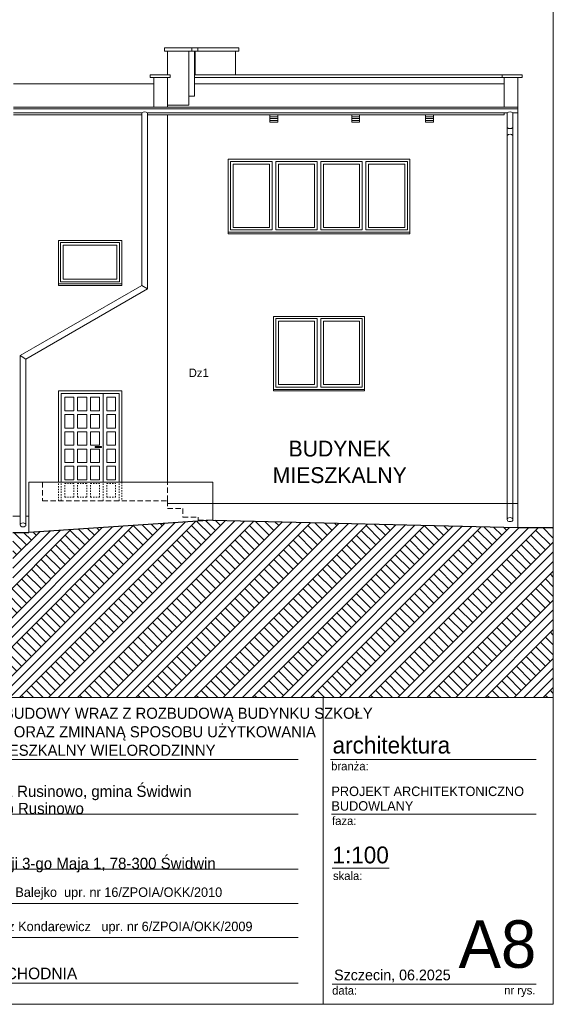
# Model space of a CAD drawing. Extents: x -366324 to -207045, y 68808 to 138616.
# Tile 83 of 170: x -285185 to -275071, y 69708 to 88364. Entities that reach past the tile are written whole.
import ezdxf

# ---------------------------------------------------------------- set-up
doc = ezdxf.new("R2010")
doc.units = 0
doc.header["$MEASUREMENT"] = 0
doc.linetypes.add('Hidden Line', pattern=[50, 25, -25])
doc.linetypes.add('Krawędzie ukryte', pattern=[150, 100, -50])
for name, color, linetype, lineweight in [('Arch opisy okien_Nr_Pióra__21', 7, 'Continuous', 9), ('ARCH TABELA_Nr_Pióra__1', 7, 'Continuous', 25), ('ARCH TABELA_Nr_Pióra__21', 7, 'Continuous', 9), ('ARCH TABELA_Nr_Pióra__7', 7, 'Continuous', 13), ('INWENT OPISY_Nr_Pióra__21', 7, 'Continuous', 9), ('INWENT TEREN_Nr_Pióra__1', 7, 'Continuous', 25)]:
    doc.layers.add(name, color=color, linetype=linetype, lineweight=lineweight)
for name, color, linetype, lineweight, true_color in [('Arch teren_Nr_Pióra__2', 7, 'Continuous', 13, 0x7f7f7f), ('INWENT DACH_Nr_Pióra__22', 7, 'Continuous', 9, 0x7f7f7f), ('INWENT RURY SPUSTOWE_Nr_Pióra__22', 7, 'Continuous', 9, 0x7f7f7f), ('INWENT. DRZWI_Nr_Pióra__22', 7, 'Continuous', 9, 0x7f7f7f), ('INWENT. OKNA_Nr_Pióra__22', 7, 'Continuous', 9, 0x7f7f7f), ('INWENT.ŚCIANY_Nr_Pióra__22', 7, 'Continuous', 9, 0x7f7f7f), ('Istniejące kominy_Nr_Pióra__22', 7, 'Continuous', 9, 0x7f7f7f)]:
    doc.layers.add(name, color=color, linetype=linetype, lineweight=lineweight, true_color=true_color)
doc.styles.add('GENERATED_STYLE_10', font='txt')
doc.styles.add('GENERATED_STYLE_3', font='txt')
doc.styles.add('GENERATED_STYLE_4', font='txt')
doc.styles.add('GENERATED_STYLE_8', font='txt')

msp = doc.modelspace()

# ---------------------------------------------------------------- hatches: boundary and pattern name
at = {"layer": 'Arch teren_Nr_Pióra__2', "linetype": 'Continuous'}
h = msp.add_hatch(dxfattribs=at)
h.set_pattern_fill('Earth', color=256, style=0, pattern_type=2)
h.set_pattern_definition([(45, (0, 0), (-275.77163, 275.77163), []), (45, (-91.9, 91.9), (-551.5433, 551.5433), []), (45, (-183.85, 183.85), (-551.5433, 551.5433), []), (135, (-275.77, 275.77), (91.92388, 91.92388), [390, -390])])
h.paths.add_polyline_path([(-289126.4, 78519.6), (-289126.4, 78459.6), (-289061.4, 78394.6), (-289061.4, 75519.6), (-285511.4, 75519.6), (-275071.4, 75519.6), (-275071.4, 78739.6), (-275741.4, 78739.6), (-281521.4, 78879.6), (-285011.4, 78649.6), (-285225.1, 78649.6), (-285311.4, 78649.6), (-285311.4, 77719.6), (-285511.4, 77719.6), (-285511.4, 78519.6), (-289061.4, 78519.6)], flags=0)

# ---------------------------------------------------------------- linework, layer by layer
at = {"layer": 'ARCH TABELA_Nr_Pióra__21', "linetype": 'Continuous'}
for p, q in [((-275071.4, 98158.4), (-275071.4, 69708.4)), ((-292571.4, 75519.6), (-275071.4, 75519.6)), ((-279433.1, 75519.6), (-279433.1, 69708.4)), ((-275071.4, 75519.6), (-275071.4, 69708.4)), ((-287605.6, 74349.6), (-279905.8, 74349.6)), ((-279293.8, 74349.6), (-275394.4, 74349.6)), ((-287605.6, 73309.6), (-279905.8, 73309.6)), ((-279276.3, 73309.6), (-275394.4, 73309.6)), ((-287605.6, 72269.6), (-279905.8, 72269.6)), ((-279264.5, 72286.9), (-278184.9, 72286.9)), ((-287605.6, 71621), (-279905.8, 71621)), ((-287594.9, 70972.4), (-279905.8, 70972.4)), ((-287605.6, 70108.4), (-279905.8, 70108.4)), ((-279264.5, 70090.8), (-276982.7, 70090.8)), ((-276982.7, 70090.8), (-275394.4, 70090.8)), ((-275071.4, 69708.4), (-315821.4, 69708.4)), ((-275071.4, 69708.4), (-287677.8, 69708.4))]:
    msp.add_line(p, q, dxfattribs=at)
at = {"layer": 'INWENT DACH_Nr_Pióra__22', "linetype": 'Continuous'}
for p, q in [((-282641.4, 87148.4), (-285301.4, 87148.4)), ((-276001.4, 87148.4), (-281871.4, 87148.4)), ((-275741.4, 86709.6), (-285301.4, 86709.6)), ((-275741.4, 86709.6), (-275741.4, 86674.6))]:
    msp.add_line(p, q, dxfattribs=at)
at = {"layer": 'INWENT RURY SPUSTOWE_Nr_Pióra__22', "linetype": 'Continuous'}
for p, q in [((-275741.4, 86674.6), (-285301.4, 86674.6)), ((-282871.4, 86599.6), (-285301.4, 86599.6)), ((-282871.4, 86599.6), (-282871.4, 83329.6)), ((-282761.4, 86599.6), (-282761.4, 83266.1)), ((-275946.4, 86599.6), (-282761.4, 86599.6)), ((-275946.4, 86599.6), (-275946.4, 86319.6)), ((-275836.4, 86599.6), (-275836.4, 86319.6)), ((-275741.4, 86599.6), (-275836.4, 86599.6)), ((-275741.4, 86599.6), (-275741.4, 86674.6)), ((-275946.4, 86319.6), (-275946.4, 78892)), ((-275836.4, 86319.6), (-275836.4, 78892)), ((-285176.4, 81998.8), (-282871.4, 83329.6)), ((-285066.4, 81935.3), (-282761.4, 83266.1)), ((-282871.4, 83329.6), (-282761.4, 83266.1)), ((-285176.4, 81998.8), (-285176.4, 78792)), ((-285066.4, 81935.3), (-285176.4, 81998.8)), ((-285066.4, 81935.3), (-285066.4, 78792))]:
    msp.add_line(p, q, dxfattribs=at)
for centre, start, end in [((-282816.4, 86533.9), 50.03379, 129.96621), ((-275891.4, 86533.9), 50.03379, 129.96621), ((-275891.4, 86385.2), 230.03379, 309.96621), ((-275891.4, 86107.1), 50.03379, 129.96621)]:
    msp.add_arc(centre, 85.6, start, end, dxfattribs=at)
for centre, major_axis in [((-275891.4, 78892), (55, 0)), ((-285121.4, 78792), (-55, 0))]:
    msp.add_ellipse(centre, major_axis=major_axis, ratio=0.6814486, dxfattribs=at)
at = {"layer": 'INWENT TEREN_Nr_Pióra__1', "linetype": 'Continuous'}
for p, q in [((-281521.4, 78879.6), (-285011.4, 78649.6)), ((-281521.4, 78879.6), (-275741.4, 78739.6)), ((-275741.4, 78739.6), (-275071.4, 78739.6)), ((-285311.4, 78649.6), (-285011.4, 78649.6))]:
    msp.add_line(p, q, dxfattribs=at)
at = {"layer": 'INWENT. DRZWI_Nr_Pióra__22', "linetype": 'Continuous'}
for p, q in [((-284401.4, 81279.6), (-283301.4, 81279.6)), ((-284401.4, 79599.6), (-284401.4, 81279.6)), ((-284331.4, 81209.6), (-284161.4, 81209.6)), ((-284331.4, 80952.9), (-284331.4, 81209.6)), ((-284161.4, 80952.9), (-284161.4, 81209.6)), ((-284091.4, 80952.9), (-284091.4, 81209.6)), ((-284091.4, 81209.6), (-283911.4, 81209.6)), ((-283911.4, 80952.9), (-283911.4, 81209.6)), ((-283841.4, 80952.9), (-283841.4, 81209.6)), ((-283841.4, 81209.6), (-283671.4, 81209.6)), ((-283671.4, 80952.9), (-283671.4, 81209.6)), ((-283601.4, 79599.6), (-283601.4, 81279.6)), ((-283531.4, 81209.6), (-283371.4, 81209.6)), ((-283531.4, 80952.9), (-283531.4, 81209.6)), ((-283371.4, 80952.9), (-283371.4, 81209.6)), ((-283301.4, 79599.6), (-283301.4, 81279.6)), ((-284331.4, 80952.9), (-284161.4, 80952.9)), ((-284331.4, 80882.9), (-284161.4, 80882.9)), ((-284331.4, 80626.2), (-284331.4, 80882.9)), ((-284161.4, 80626.2), (-284161.4, 80882.9)), ((-284091.4, 80952.9), (-283911.4, 80952.9)), ((-284091.4, 80882.9), (-283911.4, 80882.9)), ((-284091.4, 80626.2), (-284091.4, 80882.9)), ((-283911.4, 80626.2), (-283911.4, 80882.9)), ((-283841.4, 80952.9), (-283671.4, 80952.9)), ((-283841.4, 80882.9), (-283671.4, 80882.9)), ((-283841.4, 80626.2), (-283841.4, 80882.9)), ((-283671.4, 80626.2), (-283671.4, 80882.9)), ((-283531.4, 80952.9), (-283371.4, 80952.9)), ((-283531.4, 80882.9), (-283371.4, 80882.9)), ((-283531.4, 80626.2), (-283531.4, 80882.9)), ((-283371.4, 80626.2), (-283371.4, 80882.9)), ((-284331.4, 80626.2), (-284161.4, 80626.2)), ((-284091.4, 80626.2), (-283911.4, 80626.2)), ((-283841.4, 80626.2), (-283671.4, 80626.2)), ((-283531.4, 80626.2), (-283371.4, 80626.2)), ((-284331.4, 80556.2), (-284161.4, 80556.2)), ((-284331.4, 80299.6), (-284331.4, 80556.2)), ((-284161.4, 80299.6), (-284161.4, 80556.2)), ((-284091.4, 80556.2), (-283911.4, 80556.2)), ((-284091.4, 80299.6), (-284091.4, 80556.2)), ((-283911.4, 80299.6), (-283911.4, 80556.2)), ((-283841.4, 80556.2), (-283671.4, 80556.2)), ((-283841.4, 80299.6), (-283841.4, 80556.2)), ((-283671.4, 80299.6), (-283671.4, 80556.2)), ((-283531.4, 80556.2), (-283371.4, 80556.2)), ((-283531.4, 80299.6), (-283531.4, 80556.2)), ((-283371.4, 80299.6), (-283371.4, 80556.2)), ((-284331.4, 80299.6), (-284161.4, 80299.6)), ((-284331.4, 80229.6), (-284161.4, 80229.6)), ((-284331.4, 79972.9), (-284331.4, 80229.6)), ((-284161.4, 79972.9), (-284161.4, 80229.6)), ((-284091.4, 80299.6), (-283911.4, 80299.6)), ((-284091.4, 80229.6), (-283911.4, 80229.6)), ((-284091.4, 79972.9), (-284091.4, 80229.6)), ((-283911.4, 79972.9), (-283911.4, 80229.6)), ((-283841.4, 80299.6), (-283671.4, 80299.6)), ((-283841.4, 80229.6), (-283671.4, 80229.6)), ((-283841.4, 79972.9), (-283841.4, 80229.6)), ((-283751.4, 80259.6), (-283751.4, 80279.6)), ((-283751.4, 80279.6), (-283631.4, 80279.6)), ((-283631.4, 80259.6), (-283751.4, 80259.6)), ((-283671.4, 79972.9), (-283671.4, 80229.6)), ((-283631.4, 80279.6), (-283631.4, 80259.6)), ((-283531.4, 80299.6), (-283371.4, 80299.6)), ((-283531.4, 80229.6), (-283371.4, 80229.6)), ((-283531.4, 79972.9), (-283531.4, 80229.6)), ((-283371.4, 79972.9), (-283371.4, 80229.6)), ((-284331.4, 79972.9), (-284161.4, 79972.9)), ((-284331.4, 79902.9), (-284161.4, 79902.9)), ((-284331.4, 79646.2), (-284331.4, 79902.9)), ((-284161.4, 79646.2), (-284161.4, 79902.9)), ((-284091.4, 79972.9), (-283911.4, 79972.9)), ((-284091.4, 79902.9), (-283911.4, 79902.9)), ((-284091.4, 79646.2), (-284091.4, 79902.9)), ((-283911.4, 79646.2), (-283911.4, 79902.9)), ((-283841.4, 79972.9), (-283671.4, 79972.9)), ((-283841.4, 79902.9), (-283671.4, 79902.9)), ((-283841.4, 79646.2), (-283841.4, 79902.9)), ((-283671.4, 79646.2), (-283671.4, 79902.9)), ((-283531.4, 79972.9), (-283371.4, 79972.9)), ((-283531.4, 79902.9), (-283371.4, 79902.9)), ((-283531.4, 79646.2), (-283531.4, 79902.9)), ((-283371.4, 79646.2), (-283371.4, 79902.9)), ((-284331.4, 79646.2), (-284161.4, 79646.2)), ((-284091.4, 79646.2), (-283911.4, 79646.2)), ((-283841.4, 79646.2), (-283671.4, 79646.2)), ((-283531.4, 79646.2), (-283371.4, 79646.2))]:
    msp.add_line(p, q, dxfattribs=at)
at = {"layer": 'INWENT. DRZWI_Nr_Pióra__22', "linetype": 'Hidden Line'}
for p, q in [((-284401.4, 79249.6), (-284401.4, 79599.6)), ((-284331.4, 79576.2), (-284161.4, 79576.2)), ((-284331.4, 79319.6), (-284331.4, 79576.2)), ((-284161.4, 79319.6), (-284161.4, 79576.2)), ((-284091.4, 79319.6), (-284091.4, 79576.2)), ((-284091.4, 79576.2), (-283911.4, 79576.2)), ((-283911.4, 79319.6), (-283911.4, 79576.2)), ((-283841.4, 79319.6), (-283841.4, 79576.2)), ((-283841.4, 79576.2), (-283671.4, 79576.2)), ((-283671.4, 79319.6), (-283671.4, 79576.2)), ((-283601.4, 79249.6), (-283601.4, 79599.6)), ((-283531.4, 79319.6), (-283531.4, 79576.2)), ((-283531.4, 79576.2), (-283371.4, 79576.2)), ((-283371.4, 79319.6), (-283371.4, 79576.2)), ((-283301.4, 79249.6), (-283301.4, 79599.6)), ((-284331.4, 79319.6), (-284161.4, 79319.6)), ((-284091.4, 79319.6), (-283911.4, 79319.6)), ((-283841.4, 79319.6), (-283671.4, 79319.6)), ((-283531.4, 79319.6), (-283371.4, 79319.6))]:
    msp.add_line(p, q, dxfattribs=at)
at = {"layer": 'INWENT. OKNA_Nr_Pióra__22', "linetype": 'Continuous'}
for p, q in [((-281186.4, 84379.6), (-281186.4, 85679.6)), ((-280401.4, 85679.6), (-281186.4, 85679.6)), ((-280401.4, 84379.6), (-280401.4, 85679.6)), ((-280331.4, 84379.6), (-280331.4, 85679.6)), ((-279546.4, 85679.6), (-280331.4, 85679.6)), ((-279546.4, 84379.6), (-279546.4, 85679.6)), ((-279476.4, 84379.6), (-279476.4, 85679.6)), ((-278691.4, 85679.6), (-279476.4, 85679.6)), ((-278691.4, 84379.6), (-278691.4, 85679.6)), ((-278621.4, 84379.6), (-278621.4, 85679.6)), ((-277836.4, 85679.6), (-278621.4, 85679.6)), ((-277836.4, 84379.6), (-277836.4, 85679.6)), ((-280451.4, 85629.6), (-281136.4, 85629.6)), ((-281136.4, 84429.6), (-281136.4, 85629.6)), ((-280451.4, 84429.6), (-280451.4, 85629.6)), ((-279596.4, 85629.6), (-280281.4, 85629.6)), ((-280281.4, 84429.6), (-280281.4, 85629.6)), ((-279596.4, 84429.6), (-279596.4, 85629.6)), ((-278741.4, 85629.6), (-279426.4, 85629.6)), ((-279426.4, 84429.6), (-279426.4, 85629.6)), ((-278741.4, 84429.6), (-278741.4, 85629.6)), ((-277886.4, 85629.6), (-278571.4, 85629.6)), ((-278571.4, 84429.6), (-278571.4, 85629.6)), ((-277886.4, 84429.6), (-277886.4, 85629.6)), ((-281231.4, 84339.6), (-277791.4, 84339.6)), ((-281186.4, 84379.6), (-280401.4, 84379.6)), ((-281136.4, 84429.6), (-280451.4, 84429.6)), ((-280331.4, 84379.6), (-279546.4, 84379.6)), ((-280281.4, 84429.6), (-279596.4, 84429.6)), ((-279476.4, 84379.6), (-278691.4, 84379.6)), ((-279426.4, 84429.6), (-278741.4, 84429.6)), ((-278621.4, 84379.6), (-277836.4, 84379.6)), ((-278571.4, 84429.6), (-277886.4, 84429.6)), ((-284411.4, 83399.6), (-284411.4, 84139.6)), ((-283291.4, 84139.6), (-284411.4, 84139.6)), ((-283291.4, 83399.6), (-283291.4, 84139.6)), ((-283341.4, 84089.6), (-284361.4, 84089.6)), ((-284361.4, 83449.6), (-284361.4, 84089.6)), ((-283341.4, 83449.6), (-283341.4, 84089.6)), ((-284411.4, 83399.6), (-283291.4, 83399.6)), ((-284361.4, 83449.6), (-283341.4, 83449.6)), ((-284451.4, 83359.6), (-283251.4, 83359.6)), ((-280331.4, 81399.6), (-280331.4, 82699.6)), ((-279546.4, 82699.6), (-280331.4, 82699.6)), ((-279596.4, 82649.6), (-280281.4, 82649.6)), ((-280281.4, 81449.6), (-280281.4, 82649.6)), ((-279596.4, 81449.6), (-279596.4, 82649.6)), ((-279546.4, 81399.6), (-279546.4, 82699.6)), ((-279476.4, 81399.6), (-279476.4, 82699.6)), ((-278691.4, 82699.6), (-279476.4, 82699.6)), ((-278741.4, 82649.6), (-279426.4, 82649.6)), ((-279426.4, 81449.6), (-279426.4, 82649.6)), ((-278741.4, 81449.6), (-278741.4, 82649.6)), ((-278691.4, 81399.6), (-278691.4, 82699.6)), ((-280371.4, 81359.6), (-278651.4, 81359.6)), ((-280331.4, 81399.6), (-279546.4, 81399.6)), ((-280281.4, 81449.6), (-279596.4, 81449.6)), ((-279476.4, 81399.6), (-278691.4, 81399.6)), ((-279426.4, 81449.6), (-278741.4, 81449.6))]:
    msp.add_line(p, q, dxfattribs=at)
at = {"layer": 'INWENT.ŚCIANY_Nr_Pióra__22', "linetype": 'Continuous'}
for p, q in [((-282441.4, 87829.6), (-282441.4, 87769.6)), ((-282441.4, 87829.6), (-281921.4, 87829.6)), ((-282441.4, 87769.6), (-281921.4, 87769.6)), ((-282381.4, 87769.6), (-282381.4, 87319.6)), ((-281981.4, 87769.6), (-281981.4, 86748)), ((-281921.4, 87829.6), (-281921.4, 87769.6)), ((-281921.4, 87829.6), (-281811.4, 87829.6)), ((-281921.4, 87769.6), (-281811.4, 87769.6)), ((-281871.4, 87769.6), (-281871.4, 86915.3)), ((-281861.4, 87769.6), (-281861.4, 87319.6)), ((-281811.4, 87829.6), (-281811.4, 87769.6)), ((-281811.4, 87829.6), (-281811.4, 87769.6)), ((-281811.4, 87829.6), (-281031.4, 87829.6)), ((-281811.4, 87769.6), (-281031.4, 87769.6)), ((-281091.4, 87769.6), (-281091.4, 87319.6)), ((-281031.4, 87829.6), (-281031.4, 87769.6)), ((-282711.4, 87319.6), (-282711.4, 87269.6)), ((-282331.4, 87319.6), (-282711.4, 87319.6)), ((-282331.4, 87319.6), (-282331.4, 87269.6)), ((-276041.4, 87319.6), (-281871.4, 87319.6)), ((-281861.4, 87319.6), (-281091.4, 87319.6)), ((-275661.4, 87319.6), (-276041.4, 87319.6)), ((-276041.4, 87319.6), (-276041.4, 87269.6)), ((-275661.4, 87319.6), (-275661.4, 87269.6)), ((-282331.4, 87269.6), (-282711.4, 87269.6)), ((-282641.4, 86709.6), (-282641.4, 87269.6)), ((-282381.4, 86709.6), (-282381.4, 87269.6)), ((-282381.4, 87269.6), (-282381.4, 86748)), ((-276041.4, 87269.6), (-281871.4, 87269.6)), ((-275661.4, 87269.6), (-276041.4, 87269.6)), ((-276001.4, 86709.6), (-276001.4, 87269.6)), ((-275741.4, 78739.6), (-275741.4, 87269.6)), ((-281981.4, 86915.3), (-281871.4, 86915.3)), ((-282381.4, 86748), (-281981.4, 86748)), ((-276001.4, 86559.6), (-276001.4, 86599.6)), ((-282871.4, 86559.6), (-285301.4, 86559.6)), ((-276001.4, 86559.6), (-282761.4, 86559.6)), ((-282381.4, 79599.6), (-282381.4, 86559.6)), ((-277791.4, 85719.6), (-281231.4, 85719.6)), ((-281231.4, 84309.6), (-281231.4, 85719.6)), ((-277791.4, 85719.6), (-277791.4, 84309.6)), ((-284451.4, 84179.6), (-283251.4, 84179.6)), ((-284451.4, 83329.6), (-284451.4, 84179.6)), ((-283251.4, 83329.6), (-283251.4, 84179.6)), ((-281231.4, 84309.6), (-277791.4, 84309.6)), ((-284451.4, 83329.6), (-283251.4, 83329.6)), ((-280371.4, 82739.6), (-280371.4, 81329.6)), ((-278651.4, 82739.6), (-280371.4, 82739.6)), ((-278651.4, 81329.6), (-278651.4, 82739.6)), ((-284451.4, 81329.6), (-283251.4, 81329.6)), ((-284451.4, 79599.6), (-284451.4, 81329.6)), ((-283251.4, 81329.6), (-283251.4, 79599.6)), ((-280371.4, 81329.6), (-278651.4, 81329.6)), ((-285011.4, 78649.6), (-285011.4, 79599.6)), ((-285011.4, 79599.6), (-281521.4, 79599.6)), ((-281521.4, 78879.6), (-281521.4, 79599.6)), ((-282381.4, 79199.6), (-275741.4, 79199.6)), ((-285176.4, 78959.6), (-285311.4, 78959.6)), ((-285011.4, 78959.6), (-285066.4, 78959.6))]:
    msp.add_line(p, q, dxfattribs=at)
at = {"layer": 'INWENT.ŚCIANY_Nr_Pióra__22', "linetype": 'Krawędzie ukryte'}
for p, q in [((-284751.4, 79599.6), (-284751.4, 79249.6)), ((-282381.4, 79249.6), (-282381.4, 79599.6)), ((-284751.4, 79249.6), (-282381.4, 79249.6)), ((-282381.4, 79249.6), (-282381.4, 79099.6)), ((-282381.4, 79099.6), (-282091.4, 79099.6)), ((-282091.4, 79099.6), (-282091.4, 78939.6)), ((-282091.4, 78939.6), (-281801.4, 78939.6)), ((-281801.4, 78939.6), (-281801.4, 78879.6)), ((-281801.4, 78879.6), (-281521.4, 78879.6))]:
    msp.add_line(p, q, dxfattribs=at)
at = {"layer": 'INWENT.ŚCIANY_Nr_Pióra__22', "linetype": 'Hidden Line'}
for p, q in [((-284451.4, 79249.6), (-284451.4, 79599.6)), ((-283251.4, 79599.6), (-283251.4, 79249.6))]:
    msp.add_line(p, q, dxfattribs=at)
at = {"layer": 'Istniejące kominy_Nr_Pióra__22', "linetype": 'Continuous'}
for p, q in [((-280441.4, 86559.6), (-280291.4, 86559.6)), ((-280441.4, 86559.6), (-280441.4, 86419.6)), ((-280441.4, 86524.6), (-280291.4, 86524.6)), ((-280441.4, 86489.6), (-280291.4, 86489.6)), ((-280441.4, 86454.6), (-280291.4, 86454.6)), ((-280441.4, 86419.6), (-280291.4, 86419.6)), ((-280291.4, 86559.6), (-280291.4, 86419.6)), ((-278891.4, 86559.6), (-278741.4, 86559.6)), ((-278891.4, 86559.6), (-278891.4, 86419.6)), ((-278891.4, 86524.6), (-278741.4, 86524.6)), ((-278891.4, 86489.6), (-278741.4, 86489.6)), ((-278891.4, 86454.6), (-278741.4, 86454.6)), ((-278891.4, 86419.6), (-278741.4, 86419.6)), ((-278741.4, 86559.6), (-278741.4, 86419.6)), ((-277491.4, 86559.6), (-277341.4, 86559.6)), ((-277491.4, 86559.6), (-277491.4, 86419.6)), ((-277491.4, 86524.6), (-277341.4, 86524.6)), ((-277491.4, 86489.6), (-277341.4, 86489.6)), ((-277491.4, 86454.6), (-277341.4, 86454.6)), ((-277491.4, 86419.6), (-277341.4, 86419.6)), ((-277341.4, 86559.6), (-277341.4, 86419.6))]:
    msp.add_line(p, q, dxfattribs=at)

# ---------------------------------------------------------------- texts
at = {"layer": 'Arch opisy okien_Nr_Pióra__21', "linetype": 'Continuous', "insert": (-281791.4, 81753.7), "char_height": 160, "attachment_point": 2, "style": 'GENERATED_STYLE_4'}
msp.add_mtext('{Dz1}', dxfattribs=at)
at = {"layer": 'ARCH TABELA_Nr_Pióra__1', "linetype": 'Continuous', "insert": (-287605.6, 74413.8), "char_height": 210, "attachment_point": 7, "line_spacing_factor": 1.001884, "style": 'GENERATED_STYLE_3'}
msp.add_mtext('{\\pt22543.3;PROJEKT PRZEBUDOWY WRAZ Z ROZBUDOWĄ BUDYNKU SZKOŁY \\P\\pt22543.3;PODSTAWOWEJ ORAZ ZMINANĄ SPOSOBU UŻYTKOWANIA \\P\\pt22543.3;NA BUDYNEK MIESZKALNY WIELORODZINNY}', dxfattribs=at)
at = {"layer": 'ARCH TABELA_Nr_Pióra__1', "linetype": 'Continuous', "insert": (-287591.8, 70403.8), "char_height": 220, "attachment_point": 1, "style": 'GENERATED_STYLE_10'}
msp.add_mtext('{ELEWACJA WSCHODNIA}', dxfattribs=at)
at = {"layer": 'ARCH TABELA_Nr_Pióra__21', "linetype": 'Continuous', "insert": (-287605.6, 72208.3), "char_height": 212.766, "attachment_point": 7, "line_spacing_factor": 0.807442, "style": 'GENERATED_STYLE_8'}
msp.add_mtext('{Gmina Świdwin\\Pul. Plac Konstytucji 3-go Maja 1, 78-300 Świdwin}', dxfattribs=at)
at = {"layer": 'ARCH TABELA_Nr_Pióra__7', "linetype": 'Continuous', "style": 'GENERATED_STYLE_8'}
for s, insert, char_height, attachment_point in [('{architektura}', (-279255.1, 74779.2), 319.16, 1), ('{branża:}', (-279282, 74300.8), 159.58, 1), ('{faza:}', (-279264.5, 73264.5), 159.58, 1), ('{1:100}', (-279257.2, 72698.1), 319.16, 1), ('{skala:}', (-279246.9, 72222.6), 159.58, 1), ('{mgr inż.arch. Bartosz Balejko  upr. nr 16/ZPOIA/OKK/2010}', (-287607.8, 71922.9), 180, 1), ('{mgr inż.arch. Tomasz Kondarewicz   upr. nr 6/ZPOIA/OKK/2009}', (-287594.9, 71274.3), 180, 1), ('{A8}', (-275394.4, 71299.4), 900, 3), ('{Szczecin, 06.2025}', (-279225.9, 70365.7), 202.128, 1), ('{data:}', (-279263.2, 70051.2), 159.58, 1), ('{nr rys.}', (-276002.4, 70054.3), 159.58, 1)]:
    msp.add_mtext(s, dxfattribs=dict(at, insert=insert, char_height=char_height, attachment_point=attachment_point))
for s, insert, char_height, attachment_point, line_spacing_factor in [('{Rusinowo, 78-311 Rusinowo, gmina Świdwin \\Pdz.nr 375/5, obręb Rusinowo}', (-287605.6, 73248.3), 212.766, 7, 0.918867), ('{PROJEKT ARCHITEKTONICZNO\\PBUDOWLANY}', (-279276.3, 73834.1), 180, 1, 0.923713)]:
    msp.add_mtext(s, dxfattribs=dict(at, insert=insert, char_height=char_height, attachment_point=attachment_point, line_spacing_factor=line_spacing_factor))
at = {"layer": 'INWENT OPISY_Nr_Pióra__21', "linetype": 'Continuous', "insert": (-279119.1, 80388), "char_height": 300, "width": 3467.629, "attachment_point": 2, "line_spacing_factor": 1.00541, "style": 'GENERATED_STYLE_3'}
msp.add_mtext('{BUDYNEK MIESZKALNY}', dxfattribs=at)

doc.saveas('drawing.dxf')
